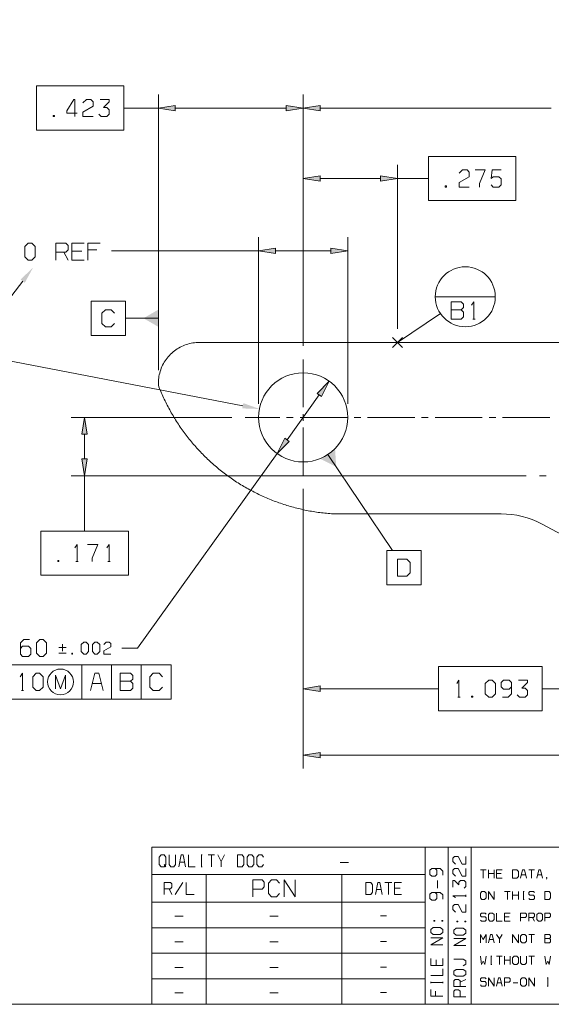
# Model space of a CAD drawing. Header units: inches. Extents: x 7.6 to 26, y -2.6 to 4.5.
# Tile 11 of 16: x 19.5 to 21, y -1.4 to 1.5. Entities that reach past the tile are written whole.
import ezdxf

# ---------------------------------------------------------------- set-up
doc = ezdxf.new("R2010")
doc.units = ezdxf.units.IN
doc.header["$MEASUREMENT"] = 0
doc.layers.get('0').update_dxf_attribs({"lineweight": 25})

msp = doc.modelspace()

# ---------------------------------------------------------------- hatches: boundary and pattern name
for color, points in [(7, [(19.9505, 1.2403), (19.9011, 1.2325), (19.9505, 1.2246), (19.9505, 1.2403), (19.9505, 1.2403), (19.9505, 1.2403)]), (7, [(20.2742, 1.2246), (20.3236, 1.2325), (20.2742, 1.2403), (20.2742, 1.2246), (20.2742, 1.2246), (20.2742, 1.2246)]), (7, [(20.373, 1.2403), (20.3236, 1.2325), (20.373, 1.2246), (20.373, 1.2403), (20.373, 1.2403), (20.373, 1.2403)]), (7, [(20.373, 1.035), (20.3236, 1.0271), (20.373, 1.0194), (20.373, 1.035), (20.373, 1.035), (20.373, 1.035)]), (7, [(20.5492, 1.0194), (20.5986, 1.0271), (20.5492, 1.035), (20.5492, 1.0194), (20.5492, 1.0194), (20.5492, 1.0194)]), (7, [(20.243, 0.8242), (20.1936, 0.8164), (20.243, 0.8086), (20.243, 0.8242), (20.243, 0.8242), (20.243, 0.8242)]), (7, [(20.4042, 0.8086), (20.4536, 0.8164), (20.4042, 0.8242), (20.4042, 0.8086), (20.4042, 0.8086), (20.4042, 0.8086)]), (7, [(19.5116, 0.7229), (19.5355, 0.7669), (19.4992, 0.7325), (19.5116, 0.7229), (19.5116, 0.7229), (19.5116, 0.7229)]), (7, [(19.9011, 0.6444), (19.8578, 0.6194), (19.9011, 0.5944), (19.9011, 0.6444), (19.9011, 0.6444), (19.9011, 0.6444)]), (7, [(20.377, 0.3912), (20.3994, 0.4358), (20.3643, 0.4003), (20.377, 0.3912), (20.377, 0.3912), (20.377, 0.3912)]), (7, [(20.146, 0.3565), (20.196, 0.3548), (20.149, 0.3719), (20.146, 0.3565), (20.146, 0.3565), (20.146, 0.3565)]), (1, [(19.6937, 0.2809), (19.6859, 0.3303), (19.6781, 0.2809), (19.6937, 0.2809), (19.6937, 0.2809), (19.6937, 0.2809)]), (7, [(20.2702, 0.2694), (20.2477, 0.2247), (20.2829, 0.2602), (20.2702, 0.2694), (20.2702, 0.2694), (20.2702, 0.2694)]), (7, [(20.3753, 0.2084), (20.4201, 0.1864), (20.4168, 0.2362), (20.3753, 0.2084), (20.3753, 0.2084), (20.3753, 0.2084)]), (1, [(19.6781, 0.209), (19.6859, 0.1596), (19.6937, 0.209), (19.6781, 0.209), (19.6781, 0.209), (19.6781, 0.209)]), (1, [(20.373, -0.4531), (20.3236, -0.461), (20.373, -0.4688), (20.373, -0.4531), (20.373, -0.4531), (20.373, -0.4531)]), (7, [(20.373, -0.647), (20.3236, -0.6549), (20.373, -0.6627), (20.373, -0.647), (20.373, -0.647), (20.373, -0.647)])]:
    msp.add_hatch(color=color).paths.add_polyline_path(points)

# ---------------------------------------------------------------- linework, layer by layer
at = {"color": 7, "lineweight": 9}
for points in [[(25.9528, 3.8417), (17.7292, 3.8417), (17.7292, -1.3815), (25.9528, -1.3815)], [(19.5452, 1.2969), (19.5452, 1.1681), (19.8006, 1.1681), (19.8006, 1.2969)], [(19.9505, 1.2403), (19.9011, 1.2325), (19.9505, 1.2246)], [(20.2742, 1.2246), (20.3236, 1.2325), (20.2742, 1.2403)], [(20.373, 1.2403), (20.3236, 1.2325), (20.373, 1.2246)], [(19.5946, 1.2108), (19.5946, 1.2075), (19.5979, 1.2075), (19.5979, 1.2108)], [(20.6889, 1.0915), (20.6889, 0.9628), (20.9443, 0.9628), (20.9443, 1.0915)], [(20.373, 1.035), (20.3236, 1.0271), (20.373, 1.0194)], [(20.5492, 1.0194), (20.5986, 1.0271), (20.5492, 1.035)], [(20.7383, 1.0055), (20.7383, 1.0021), (20.7416, 1.0021), (20.7416, 1.0055)], [(19.5117, 0.7985), (19.5217, 0.7885), (19.5317, 0.7885), (19.5417, 0.7985), (19.5417, 0.8285), (19.5317, 0.8385), (19.5217, 0.8385), (19.5117, 0.8285)], [(20.243, 0.8242), (20.1936, 0.8164), (20.243, 0.8086)], [(20.4042, 0.8086), (20.4536, 0.8164), (20.4042, 0.8242)], [(19.7049, 0.5694), (19.8049, 0.5694), (19.8049, 0.6694), (19.7049, 0.6694)], [(20.377, 0.3912), (20.3994, 0.4358), (20.3643, 0.4003)], [(20.2702, 0.2694), (20.2477, 0.2247), (20.2829, 0.2602)], [(20.5676, -0.1579), (20.6676, -0.1579), (20.6676, -0.0579), (20.5676, -0.0579)], [(20.5992, -0.1329), (20.6259, -0.1329), (20.6359, -0.1229), (20.6359, -0.0929), (20.6259, -0.0829), (20.5992, -0.0829)], [(19.5453, -0.3574), (19.5553, -0.3674), (19.5653, -0.3674), (19.5753, -0.3574), (19.5753, -0.3274), (19.5653, -0.3174), (19.5553, -0.3174), (19.5453, -0.3274)], [(19.6763, -0.3529), (19.6833, -0.3599), (19.6903, -0.3599), (19.6973, -0.3529), (19.6973, -0.3319), (19.6903, -0.3249), (19.6833, -0.3249), (19.6763, -0.3319)], [(19.7089, -0.3529), (19.716, -0.3599), (19.723, -0.3599), (19.73, -0.3529), (19.73, -0.3319), (19.723, -0.3249), (19.716, -0.3249), (19.7089, -0.3319)], [(19.6483, -0.3575), (19.6483, -0.3599), (19.6506, -0.3599), (19.6506, -0.3575)], [(19.9382, -0.4912), (19.9382, -0.3912), (19.1815, -0.3912), (19.1815, -0.4912)], [(19.5349, -0.4562), (19.5449, -0.4662), (19.5549, -0.4662), (19.5649, -0.4562), (19.5649, -0.4262), (19.5549, -0.4162), (19.5449, -0.4162), (19.5349, -0.4262)], [(20.373, -0.647), (20.3236, -0.6549), (20.373, -0.6627)], [(19.923, -0.9738), (19.923, -0.9528), (19.9178, -0.9458), (19.9092, -0.9458), (19.904, -0.9528), (19.904, -0.9738), (19.9092, -0.9808), (19.9178, -0.9808)], [(20.1319, -0.9808), (20.1457, -0.9808), (20.1509, -0.9738), (20.1509, -0.9528), (20.1457, -0.9458), (20.1319, -0.9458)], [(20.1604, -0.9738), (20.1655, -0.9808), (20.1742, -0.9808), (20.1794, -0.9738), (20.1794, -0.9528), (20.1742, -0.9458), (20.1655, -0.9458), (20.1604, -0.9528)], [(20.9346, -1.0132), (20.9468, -1.0132), (20.9514, -1.0084), (20.9514, -0.994), (20.9468, -0.9892), (20.9346, -0.9892)], [(20.5062, -1.061), (20.5208, -1.061), (20.5262, -1.054), (20.5262, -1.033), (20.5208, -1.026), (20.5062, -1.026)], [(20.8405, -1.0714), (20.8451, -1.0762), (20.8527, -1.0762), (20.8573, -1.0714), (20.8573, -1.057), (20.8527, -1.0522), (20.8451, -1.0522), (20.8405, -1.057)], [(21.0287, -1.0762), (21.0409, -1.0762), (21.0455, -1.0714), (21.0455, -1.057), (21.0409, -1.0522), (21.0287, -1.0522)], [(20.864, -1.1344), (20.8686, -1.1392), (20.8762, -1.1392), (20.8808, -1.1344), (20.8808, -1.12), (20.8762, -1.1152), (20.8686, -1.1152), (20.864, -1.12)], [(21.0051, -1.1344), (21.0097, -1.1392), (21.0174, -1.1392), (21.0219, -1.1344), (21.0219, -1.12), (21.0174, -1.1152), (21.0097, -1.1152), (21.0051, -1.12)], [(20.7074, -1.137), (20.7051, -1.137), (20.7051, -1.1388), (20.7074, -1.1388)], [(20.7284, -1.1388), (20.7307, -1.1388), (20.7307, -1.137), (20.7284, -1.137)], [(20.7744, -1.1387), (20.7721, -1.1387), (20.7721, -1.1405), (20.7744, -1.1405)], [(20.7954, -1.1405), (20.7977, -1.1405), (20.7977, -1.1387), (20.7954, -1.1387)], [(20.7237, -1.1779), (20.7307, -1.1724), (20.7307, -1.1633), (20.7237, -1.1579), (20.7027, -1.1579), (20.6957, -1.1633), (20.6957, -1.1724), (20.7027, -1.1779)], [(20.7908, -1.1796), (20.7977, -1.1741), (20.7977, -1.165), (20.7908, -1.1596), (20.7697, -1.1596), (20.7627, -1.165), (20.7627, -1.1741), (20.7697, -1.1796)], [(20.9581, -1.1974), (20.9627, -1.2022), (20.9703, -1.2022), (20.9749, -1.1974), (20.9749, -1.183), (20.9703, -1.1782), (20.9627, -1.1782), (20.9581, -1.183)], [(20.9346, -1.2604), (20.9392, -1.2652), (20.9468, -1.2652), (20.9514, -1.2604), (20.9514, -1.246), (20.9468, -1.2412), (20.9392, -1.2412), (20.9346, -1.246)], [(20.7908, -1.2995), (20.7977, -1.2941), (20.7977, -1.285), (20.7908, -1.2795), (20.7697, -1.2795), (20.7627, -1.285), (20.7627, -1.2941), (20.7697, -1.2995)], [(20.9581, -1.3234), (20.9627, -1.3282), (20.9703, -1.3282), (20.9749, -1.3234), (20.9749, -1.309), (20.9703, -1.3042), (20.9627, -1.3042), (20.9581, -1.309)]]:
    msp.add_lwpolyline(points, close=True, dxfattribs=at)
for points in [[(19.9011, 0.4683), (19.9011, 1.2719)], [(20.3236, 1.2129), (20.3236, 1.2719), (20.3236, 0.5386), (20.3236, 1.0665)], [(19.6579, 1.2075), (19.6579, 1.2575), (19.6546, 1.2575), (19.6346, 1.2242), (19.6346, 1.2175), (19.6646, 1.2175)], [(19.6812, 1.2475), (19.6912, 1.2575), (19.7046, 1.2575), (19.7112, 1.2508), (19.7112, 1.2375), (19.6812, 1.2208), (19.6812, 1.2075), (19.7112, 1.2075)], [(19.7279, 1.2142), (19.7346, 1.2075), (19.7512, 1.2075), (19.7579, 1.2142), (19.7579, 1.2275), (19.7512, 1.2342), (19.7412, 1.2342), (19.7579, 1.2508), (19.7579, 1.2575), (19.7312, 1.2575)], [(19.8007, 1.2325), (19.9011, 1.2325)], [(19.9505, 1.2325), (20.2742, 1.2325)], [(20.373, 1.2325), (21.0475, 1.2325)], [(20.5986, 0.5883), (20.5986, 1.0665)], [(20.7783, 1.0421), (20.7883, 1.0521), (20.8016, 1.0521), (20.8083, 1.0455), (20.8083, 1.0321), (20.7783, 1.0155), (20.7783, 1.0021), (20.8083, 1.0021)], [(20.8249, 1.0521), (20.8549, 1.0521), (20.8383, 1.0121), (20.8383, 1.0021)], [(20.8716, 1.0088), (20.8783, 1.0021), (20.8949, 1.0021), (20.9016, 1.0088), (20.9016, 1.0255), (20.8949, 1.0321), (20.8783, 1.0321), (20.8716, 1.0271), (20.8749, 1.0521), (20.9016, 1.0521)], [(20.373, 1.0271), (20.5492, 1.0271)], [(20.5986, 1.0271), (20.6888, 1.0271)], [(19.6017, 0.7885), (19.6017, 0.8385), (19.6317, 0.8385), (19.6384, 0.8319), (19.6384, 0.8185), (19.6317, 0.8119), (19.6017, 0.8119)], [(19.6851, 0.8385), (19.6484, 0.8385), (19.6484, 0.7885), (19.6851, 0.7885)], [(19.7317, 0.8385), (19.6951, 0.8385), (19.6951, 0.7885)], [(20.1936, 0.3696), (20.1936, 0.8557)], [(20.4536, 0.3696), (20.4536, 0.8557)], [(19.6251, 0.8119), (19.6384, 0.7885)], [(19.6484, 0.8152), (19.6784, 0.8152)], [(19.6951, 0.8185), (19.7217, 0.8185)], [(19.7647, 0.8164), (20.1936, 0.8164)], [(20.243, 0.8164), (20.4042, 0.8164)], [(20.1474, 0.3642), (19.3447, 0.5188), (19.5054, 0.7277)], [(20.7091, 0.6821), (20.8841, 0.6821)], [(20.7549, 0.6438), (20.7849, 0.6438), (20.7916, 0.6505), (20.7916, 0.6605), (20.7849, 0.6671), (20.7549, 0.6671), (20.7549, 0.6171), (20.7849, 0.6171), (20.7916, 0.6238), (20.7916, 0.6371), (20.7849, 0.6438)], [(20.8149, 0.6571), (20.8216, 0.6671), (20.8216, 0.6171)], [(19.7733, 0.6344), (19.7633, 0.6444), (19.7466, 0.6444), (19.7366, 0.6344), (19.7366, 0.6044), (19.7466, 0.5944), (19.7633, 0.5944), (19.7733, 0.6044)], [(20.5986, 0.5489), (20.724, 0.6332)], [(19.9011, 0.6194), (19.8049, 0.6194)], [(20.8183, 0.6171), (20.8249, 0.6171)], [(20.5838, 0.5342), (20.6133, 0.5637)], [(20.5838, 0.5637), (20.6133, 0.5342)], [(20.3236, 0.3598), (20.3236, 0.4992)], [(20.2765, 0.2648), (20.3706, 0.3957)], [(20.2555, 0.3303), (20.1546, 0.3303)], [(20.2949, 0.3303), (20.2753, 0.3303)], [(20.4524, 0.3303), (20.3146, 0.3303)], [(20.3236, 0.3401), (20.3236, 0.3204)], [(20.4918, 0.3303), (20.4721, 0.3303)], [(20.6493, 0.3303), (20.5114, 0.3303)], [(20.6887, 0.3303), (20.669, 0.3303)], [(20.8461, 0.3303), (20.7083, 0.3303)], [(20.8855, 0.3303), (20.8658, 0.3303)], [(21.043, 0.3303), (20.9052, 0.3303)], [(20.3236, 0.3007), (20.3236, 0.1612)], [(20.2477, 0.2247), (19.8402, -0.3424), (19.795, -0.3424)], [(20.396, 0.2223), (20.584, -0.0579)], [(21.0323, 0.1596), (21.0132, 0.1596)], [(20.3236, 0.1219), (20.3236, -0.6942)], [(19.4987, -0.344), (19.5053, -0.3374), (19.522, -0.3374), (19.5287, -0.344), (19.5287, -0.3607), (19.522, -0.3674), (19.5053, -0.3674), (19.4987, -0.3607), (19.4987, -0.3274), (19.5087, -0.3174), (19.5253, -0.3174)], [(19.611, -0.3412), (19.632, -0.3412)], [(19.6214, -0.3517), (19.6214, -0.3307)], [(19.7417, -0.3319), (19.7487, -0.3249), (19.758, -0.3249), (19.7626, -0.3295), (19.7626, -0.3389), (19.7417, -0.3506), (19.7417, -0.3599), (19.7626, -0.3599)], [(19.611, -0.3575), (19.632, -0.3575)], [(19.6782, -0.3912), (19.6782, -0.4912)], [(19.7649, -0.3912), (19.7649, -0.4912)], [(19.8515, -0.3912), (19.8515, -0.4912)], [(19.4982, -0.4262), (19.5049, -0.4162), (19.5049, -0.4662)], [(19.6007, -0.4612), (19.6007, -0.4212), (19.6157, -0.4612), (19.6307, -0.4212), (19.6307, -0.4612)], [(19.7399, -0.4662), (19.7274, -0.4162), (19.7157, -0.4162), (19.7032, -0.4662)], [(19.7899, -0.4395), (19.8199, -0.4395), (19.8265, -0.4329), (19.8265, -0.4229), (19.8199, -0.4162), (19.7899, -0.4162), (19.7899, -0.4662), (19.8199, -0.4662), (19.8265, -0.4595), (19.8265, -0.4462), (19.8199, -0.4395)], [(19.9132, -0.4262), (19.9032, -0.4162), (19.8865, -0.4162), (19.8765, -0.4262), (19.8765, -0.4562), (19.8865, -0.4662), (19.9032, -0.4662), (19.9132, -0.4562)], [(19.7082, -0.4462), (19.7349, -0.4462)], [(19.5015, -0.4662), (19.5082, -0.4662)], [(20.373, -0.6549), (21.3768, -0.6549)], [(19.8823, -1.3815), (19.8823, -0.9231), (25.9528, -0.9231)], [(19.9324, -0.9458), (19.9324, -0.9738), (19.9376, -0.9808), (19.9462, -0.9808), (19.9515, -0.9738), (19.9515, -0.9458)], [(19.9799, -0.9808), (19.9735, -0.9458), (19.9674, -0.9458), (19.961, -0.9808)], [(19.9894, -0.9458), (19.9894, -0.9808), (20.0085, -0.9808)], [(20.0257, -0.9458), (20.0292, -0.9458)], [(20.0274, -0.9808), (20.0274, -0.9458)], [(20.0465, -0.9458), (20.0654, -0.9458)], [(20.0559, -0.9808), (20.0559, -0.9458)], [(20.0749, -0.9458), (20.0844, -0.9645)], [(20.0844, -0.9808), (20.0844, -0.9645), (20.0939, -0.9458)], [(20.2079, -0.9528), (20.2027, -0.9458), (20.1941, -0.9458), (20.1889, -0.9528), (20.1889, -0.9738), (20.1941, -0.9808), (20.2027, -0.9808), (20.2079, -0.9738)], [(20.6796, -1.3815), (20.6796, -0.9231)], [(20.7467, -1.3815), (20.7467, -0.9231)], [(20.8137, -1.3815), (20.8137, -0.9231)], [(19.9178, -0.9738), (19.923, -0.9808)], [(19.9635, -0.9668), (19.9774, -0.9668)], [(20.4317, -0.9683), (20.4557, -0.9683)], [(20.7679, -0.9727), (20.7604, -0.9652), (20.7604, -0.9552), (20.7654, -0.9502), (20.7754, -0.9502), (20.7879, -0.9727), (20.7979, -0.9727), (20.7979, -0.9502)], [(19.8823, -1.0033), (20.6796, -1.0033)], [(20.0257, -0.9808), (20.0292, -0.9808)], [(20.0407, -1.3815), (20.0407, -1.0033)], [(20.4367, -1.3815), (20.4367, -1.0033)], [(20.7309, -1.0052), (20.7309, -0.9927), (20.7234, -0.9852), (20.6985, -0.9852), (20.6935, -0.9902), (20.6935, -1.0027), (20.6985, -1.0077), (20.7084, -1.0077), (20.7134, -1.0027), (20.7134, -0.9902), (20.7084, -0.9852)], [(20.7679, -1.0077), (20.7604, -1.0002), (20.7604, -0.9902), (20.7654, -0.9852), (20.7754, -0.9852), (20.7879, -1.0077), (20.7979, -1.0077), (20.7979, -0.9852)], [(20.8405, -0.9892), (20.8573, -0.9892)], [(20.8489, -1.0132), (20.8489, -0.9892)], [(20.864, -1.0132), (20.864, -0.9892)], [(20.864, -1.0004), (20.8808, -1.0004)], [(20.8808, -0.9892), (20.8808, -1.0132)], [(20.9044, -0.9892), (20.8876, -0.9892), (20.8876, -1.0132), (20.9044, -1.0132)], [(20.8876, -1.0004), (20.9013, -1.0004)], [(20.9749, -1.0132), (20.9692, -0.9892), (20.9638, -0.9892), (20.9581, -1.0132)], [(20.9604, -1.0036), (20.9726, -1.0036)], [(20.9817, -0.9892), (20.9985, -0.9892)], [(20.9901, -1.0132), (20.9901, -0.9892)], [(21.0219, -1.0132), (21.0162, -0.9892), (21.0109, -0.9892), (21.0051, -1.0132)], [(21.0074, -1.0036), (21.0196, -1.0036)], [(19.9178, -1.061), (19.9178, -1.026), (19.9367, -1.026), (19.9408, -1.0306), (19.9408, -1.0399), (19.9367, -1.0447), (19.9178, -1.0447)], [(19.95, -1.061), (19.973, -1.026)], [(19.9822, -1.026), (19.9822, -1.061), (20.0052, -1.061)], [(20.177, -1.0452), (20.2036, -1.0452), (20.2095, -1.0385), (20.2095, -1.0252), (20.2036, -1.0185), (20.177, -1.0185), (20.177, -1.0685)], [(20.255, -1.0285), (20.2461, -1.0185), (20.2314, -1.0185), (20.2225, -1.0285), (20.2225, -1.0585), (20.2314, -1.0685), (20.2461, -1.0685), (20.255, -1.0585)], [(20.268, -1.0685), (20.268, -1.0185), (20.3005, -1.0685), (20.3005, -1.0185)], [(20.5542, -1.061), (20.5474, -1.026), (20.541, -1.026), (20.5342, -1.061)], [(20.5622, -1.026), (20.5822, -1.026)], [(20.5722, -1.061), (20.5722, -1.026)], [(20.6102, -1.026), (20.5902, -1.026), (20.5902, -1.061), (20.6102, -1.061)], [(20.7159, -1.0426), (20.7159, -1.0201)], [(20.7929, -1.0426), (20.7979, -1.0376), (20.7979, -1.0251), (20.7929, -1.0201), (20.7829, -1.0201), (20.7779, -1.0251), (20.7779, -1.0326), (20.7654, -1.0201), (20.7604, -1.0201), (20.7604, -1.0401)], [(21.0333, -1.0164), (21.0348, -1.0148), (21.0348, -1.0116), (21.0333, -1.0116), (21.0333, -1.0132), (21.0348, -1.0132)], [(19.9324, -1.0447), (19.9408, -1.061)], [(20.5369, -1.047), (20.5515, -1.047)], [(20.5902, -1.0423), (20.6066, -1.0423)], [(20.7309, -1.0751), (20.7309, -1.0626), (20.7234, -1.0551), (20.6985, -1.0551), (20.6935, -1.0601), (20.6935, -1.0726), (20.6985, -1.0776), (20.7084, -1.0776), (20.7134, -1.0726), (20.7134, -1.0601), (20.7084, -1.0551)], [(20.864, -1.0762), (20.864, -1.0522), (20.8808, -1.0762), (20.8808, -1.0522)], [(20.9111, -1.0522), (20.9278, -1.0522)], [(20.9194, -1.0762), (20.9194, -1.0522)], [(20.9346, -1.0762), (20.9346, -1.0522)], [(20.9514, -1.0522), (20.9514, -1.0762)], [(20.965, -1.0522), (20.968, -1.0522)], [(20.9665, -1.0762), (20.9665, -1.0522)], [(20.9817, -1.073), (20.9847, -1.0762), (20.9954, -1.0762), (20.9985, -1.073), (20.9985, -1.0666), (20.9954, -1.0634), (20.9847, -1.0634), (20.9817, -1.0602), (20.9817, -1.0554), (20.9847, -1.0522), (20.9954, -1.0522), (20.9985, -1.0554)], [(19.8823, -1.0836), (20.6796, -1.0836)], [(20.7679, -1.0701), (20.7604, -1.0651), (20.7979, -1.0651)], [(20.7679, -1.1126), (20.7604, -1.1051), (20.7604, -1.0951), (20.7654, -1.0901), (20.7754, -1.0901), (20.7879, -1.1126), (20.7979, -1.1126), (20.7979, -1.0901)], [(20.7979, -1.0676), (20.7979, -1.0626)], [(20.9346, -1.0634), (20.9514, -1.0634)], [(20.965, -1.0762), (20.968, -1.0762)], [(20.8405, -1.136), (20.8435, -1.1392), (20.8542, -1.1392), (20.8573, -1.136), (20.8573, -1.1296), (20.8542, -1.1264), (20.8435, -1.1264), (20.8405, -1.1232), (20.8405, -1.1184), (20.8435, -1.1152), (20.8542, -1.1152), (20.8573, -1.1184)], [(20.8876, -1.1152), (20.8876, -1.1392), (20.9044, -1.1392)], [(20.9278, -1.1152), (20.9111, -1.1152), (20.9111, -1.1392), (20.9278, -1.1392)], [(20.9581, -1.128), (20.9719, -1.128), (20.9749, -1.1248), (20.9749, -1.1184), (20.9719, -1.1152), (20.9581, -1.1152), (20.9581, -1.1392)], [(20.9817, -1.1392), (20.9817, -1.1152), (20.9954, -1.1152), (20.9985, -1.1184), (20.9985, -1.1248), (20.9954, -1.128), (20.9817, -1.128)], [(21.0287, -1.128), (21.0424, -1.128), (21.0455, -1.1248), (21.0455, -1.1184), (21.0424, -1.1152), (21.0287, -1.1152), (21.0287, -1.1392)], [(19.9496, -1.1249), (19.9737, -1.1249)], [(20.2267, -1.1249), (20.2507, -1.1249)], [(20.5492, -1.1238), (20.5671, -1.1238)], [(20.9111, -1.1264), (20.9248, -1.1264)], [(20.9924, -1.128), (20.9985, -1.1392)], [(19.8823, -1.1581), (20.6796, -1.1581)], [(19.9496, -1.1994), (19.9737, -1.1994)], [(20.2267, -1.1994), (20.2507, -1.1994)], [(20.5492, -1.1983), (20.5671, -1.1983)], [(20.7307, -1.2079), (20.6957, -1.2079), (20.7307, -1.1879), (20.6957, -1.1879)], [(20.7977, -1.2096), (20.7627, -1.2096), (20.7977, -1.1896), (20.7627, -1.1896)], [(20.8405, -1.2022), (20.8405, -1.1782), (20.8489, -1.1926), (20.8573, -1.1782), (20.8573, -1.2022)], [(20.8808, -1.2022), (20.8751, -1.1782), (20.8698, -1.1782), (20.864, -1.2022)], [(20.8663, -1.1926), (20.8785, -1.1926)], [(20.8876, -1.1782), (20.896, -1.191)], [(20.896, -1.2022), (20.896, -1.191), (20.9044, -1.1782)], [(20.9346, -1.2022), (20.9346, -1.1782), (20.9514, -1.2022), (20.9514, -1.1782)], [(20.9817, -1.1782), (20.9985, -1.1782)], [(20.9901, -1.2022), (20.9901, -1.1782)], [(21.0287, -1.1894), (21.0424, -1.1894), (21.0455, -1.1862), (21.0455, -1.1814), (21.0424, -1.1782), (21.0287, -1.1782), (21.0287, -1.2022), (21.0424, -1.2022), (21.0455, -1.199), (21.0455, -1.1926), (21.0424, -1.1894)], [(19.8823, -1.2325), (20.6796, -1.2325)], [(20.6957, -1.2479), (20.6957, -1.2679), (20.7307, -1.2679), (20.7307, -1.2479)], [(20.712, -1.2679), (20.712, -1.2515)], [(20.7908, -1.2695), (20.7977, -1.2641), (20.7977, -1.255), (20.7908, -1.2496), (20.7627, -1.2496)], [(20.8405, -1.2412), (20.8443, -1.2652), (20.8489, -1.2556), (20.8535, -1.2652), (20.8573, -1.2412)], [(20.8709, -1.2412), (20.874, -1.2412)], [(20.8724, -1.2652), (20.8724, -1.2412)], [(20.8876, -1.2412), (20.9044, -1.2412)], [(20.896, -1.2652), (20.896, -1.2412)], [(20.9111, -1.2652), (20.9111, -1.2412)], [(20.9111, -1.2524), (20.9278, -1.2524)], [(20.9278, -1.2412), (20.9278, -1.2652)], [(20.9581, -1.2412), (20.9581, -1.2604), (20.9627, -1.2652), (20.9703, -1.2652), (20.9749, -1.2604), (20.9749, -1.2412)], [(20.9817, -1.2412), (20.9985, -1.2412)], [(20.9901, -1.2652), (20.9901, -1.2412)], [(21.0287, -1.2412), (21.0325, -1.2652), (21.0371, -1.2556), (21.0417, -1.2652), (21.0455, -1.2412)], [(19.9496, -1.2738), (19.9737, -1.2738)], [(20.2267, -1.2738), (20.2507, -1.2738)], [(20.5492, -1.2729), (20.5671, -1.2729)], [(20.6957, -1.2979), (20.7307, -1.2979), (20.7307, -1.2779)], [(20.8709, -1.2652), (20.874, -1.2652)], [(19.8823, -1.307), (20.6796, -1.307)], [(20.6957, -1.3197), (20.6957, -1.316)], [(20.7307, -1.3179), (20.6957, -1.3179)], [(20.7307, -1.3197), (20.7307, -1.316)], [(20.7977, -1.3295), (20.7627, -1.3295), (20.7627, -1.3132), (20.7674, -1.3095), (20.7767, -1.3095), (20.7814, -1.3132), (20.7814, -1.3295)], [(20.7814, -1.3168), (20.7977, -1.3095)], [(20.8405, -1.325), (20.8435, -1.3282), (20.8542, -1.3282), (20.8573, -1.325), (20.8573, -1.3186), (20.8542, -1.3154), (20.8435, -1.3154), (20.8405, -1.3122), (20.8405, -1.3074), (20.8435, -1.3042), (20.8542, -1.3042), (20.8573, -1.3074)], [(20.864, -1.3282), (20.864, -1.3042), (20.8808, -1.3282), (20.8808, -1.3042)], [(20.9044, -1.3282), (20.8986, -1.3042), (20.8933, -1.3042), (20.8876, -1.3282)], [(20.8899, -1.3186), (20.9021, -1.3186)], [(20.9111, -1.317), (20.9248, -1.317), (20.9278, -1.3138), (20.9278, -1.3074), (20.9248, -1.3042), (20.9111, -1.3042), (20.9111, -1.3282)], [(20.9361, -1.3186), (20.9499, -1.3186)], [(20.9817, -1.3282), (20.9817, -1.3042), (20.9985, -1.3282), (20.9985, -1.3042)], [(21.0355, -1.3042), (21.0386, -1.3042)], [(21.0371, -1.3282), (21.0371, -1.3042)], [(19.9496, -1.3483), (19.9737, -1.3483)], [(20.2267, -1.3483), (20.2507, -1.3483)], [(20.5492, -1.3474), (20.5671, -1.3474)], [(20.6957, -1.3379), (20.6957, -1.3579), (20.7307, -1.3579)], [(20.7097, -1.3579), (20.7097, -1.3433)], [(20.7814, -1.3595), (20.7814, -1.3432), (20.7767, -1.3395), (20.7674, -1.3395), (20.7627, -1.3432), (20.7627, -1.3595), (20.7977, -1.3595)], [(21.0355, -1.3282), (21.0386, -1.3282)]]:
    msp.add_lwpolyline(points, dxfattribs=at)
at = {"color": 7, "lineweight": 20}
msp.add_lwpolyline([(21.2706, -0.1141), (21.019, 0.0197, 0.122939), (20.9017, 0.0489), (20.4118, 0.0489), (20.4117, 0.0489), (20.4067, 0.0493), (20.4018, 0.0496), (20.3969, 0.0501), (20.392, 0.0505), (20.3871, 0.051), (20.3822, 0.0515), (20.3774, 0.0521), (20.3724, 0.0527), (20.3676, 0.0533), (20.3627, 0.054), (20.3578, 0.0548), (20.353, 0.0555), (20.3481, 0.0564), (20.3433, 0.0572), (20.3385, 0.0581), (20.3336, 0.0591), (20.3288, 0.0601), (20.3239, 0.061), (20.3192, 0.0621), (20.3144, 0.0632), (20.3096, 0.0644), (20.3048, 0.0655), (20.3001, 0.0668), (20.2953, 0.068), (20.2905, 0.0694), (20.2858, 0.0707), (20.2811, 0.0721), (20.2764, 0.0735), (20.2717, 0.0749), (20.267, 0.0764), (20.2623, 0.078), (20.2576, 0.0796), (20.253, 0.0812), (20.2484, 0.0828), (20.2437, 0.0845), (20.2392, 0.0862), (20.2346, 0.088), (20.23, 0.0898), (20.2254, 0.0917), (20.2209, 0.0936), (20.2163, 0.0955), (20.2118, 0.0975), (20.2074, 0.0995), (20.2028, 0.1015), (20.1984, 0.1036), (20.1939, 0.1057), (20.1895, 0.1078), (20.1851, 0.1101), (20.1808, 0.1123), (20.1764, 0.1146), (20.172, 0.1169), (20.1677, 0.1192), (20.1634, 0.1215), (20.1591, 0.1239), (20.1548, 0.1264), (20.1505, 0.1289), (20.1463, 0.1314), (20.1421, 0.1339), (20.1379, 0.1365), (20.1337, 0.1392), (20.1296, 0.1418), (20.1255, 0.1445), (20.1214, 0.1472), (20.1174, 0.15), (20.1133, 0.1528), (20.1092, 0.1556), (20.1053, 0.1585), (20.1012, 0.1614), (20.0974, 0.1643), (20.0934, 0.1673), (20.0895, 0.1703), (20.0856, 0.1733), (20.0817, 0.1764), (20.0779, 0.1794), (20.0742, 0.1826), (20.0703, 0.1857), (20.0666, 0.1889), (20.0629, 0.1921), (20.0592, 0.1954), (20.0555, 0.1987), (20.0519, 0.202), (20.0483, 0.2053), (20.0447, 0.2087), (20.0412, 0.2121), (20.0376, 0.2155), (20.0341, 0.219), (20.0307, 0.2225), (20.0272, 0.226), (20.0238, 0.2296), (20.0204, 0.2332), (20.0171, 0.2368), (20.0137, 0.2404), (20.0105, 0.2441), (20.0072, 0.2478), (20.004, 0.2515), (20.0008, 0.2553), (19.9976, 0.259), (19.9945, 0.2628), (19.9915, 0.2667), (19.9884, 0.2705), (19.9853, 0.2744), (19.9824, 0.2782), (19.9794, 0.2822), (19.9765, 0.2862), (19.9735, 0.2901), (19.9707, 0.2941), (19.9678, 0.2981), (19.9651, 0.3022), (19.9623, 0.3062), (19.9595, 0.3103), (19.9569, 0.3144), (19.9542, 0.3186), (19.9516, 0.3228), (19.9489, 0.3269), (19.9464, 0.3312), (19.9439, 0.3354), (19.9414, 0.3396), (19.9389, 0.3439), (19.9365, 0.3482), (19.9342, 0.3525), (19.9318, 0.3569), (19.9295, 0.3612), (19.9273, 0.3655), (19.925, 0.3699), (19.9228, 0.3744), (19.9207, 0.3787), (19.9185, 0.3832), (19.9165, 0.3877), (19.9144, 0.3921), (19.9124, 0.3967), (19.9105, 0.4012), (19.9085, 0.4057), (19.9067, 0.4102), (19.9048, 0.4148), (19.903, 0.4194), (19.9012, 0.4239), (19.9012, 0.424), (19.9011, 0.4289), (19.9011, 0.4305), (19.9012, 0.4354), (19.9016, 0.4403), (19.9022, 0.4452), (19.903, 0.4501), (19.9039, 0.4548), (19.9051, 0.4596), (19.9065, 0.4644), (19.908, 0.469), (19.9097, 0.4737), (19.9117, 0.4782), (19.9137, 0.4826), (19.916, 0.487), (19.9185, 0.4912), (19.9212, 0.4954), (19.924, 0.4994), (19.9269, 0.5033), (19.9301, 0.5071), (19.9333, 0.5108), (19.9368, 0.5144), (19.9403, 0.5177), (19.944, 0.521), (19.9479, 0.524), (19.9519, 0.5269), (19.9559, 0.5297), (19.9601, 0.5323), (19.9644, 0.5347), (19.9687, 0.5369), (19.9733, 0.539), (19.9778, 0.5409), (19.9824, 0.5426), (19.9871, 0.544), (19.9919, 0.5453), (19.9967, 0.5464), (20.0015, 0.5473), (20.0064, 0.548), (20.0112, 0.5485), (20.0162, 0.5489), (20.0211, 0.5489), (21.1511, 0.5489, 0.625934)], format="xyb", dxfattribs=at)
at = {"color": 1, "lineweight": 9}
for points in [[(20.1152, 0.3303), (19.6466, 0.3303)], [(19.6859, 0.209), (19.6859, 0.2809)], [(20.9738, 0.1596), (19.6466, 0.1596)], [(19.6859, -0.0011), (19.6859, 0.1596)], [(20.3236, 0.1219), (20.3236, -0.5004)], [(19.6576, -0.0505), (19.6642, -0.0405), (19.6642, -0.0905)], [(19.6942, -0.0405), (19.7242, -0.0405), (19.7076, -0.0805), (19.7076, -0.0905)], [(19.7509, -0.0505), (19.7576, -0.0405), (19.7576, -0.0905)], [(19.6609, -0.0905), (19.6676, -0.0905)], [(19.7542, -0.0905), (19.7609, -0.0905)], [(20.7715, -0.446), (20.7782, -0.436), (20.7782, -0.486)], [(20.9049, -0.486), (20.9215, -0.486), (20.9315, -0.476), (20.9315, -0.4427), (20.9249, -0.436), (20.9082, -0.436), (20.9015, -0.4427), (20.9015, -0.456), (20.9082, -0.4627), (20.9249, -0.4627), (20.9315, -0.456)], [(20.9482, -0.4793), (20.9549, -0.486), (20.9715, -0.486), (20.9782, -0.4793), (20.9782, -0.466), (20.9715, -0.4593), (20.9615, -0.4593), (20.9782, -0.4427), (20.9782, -0.436), (20.9515, -0.436)], [(20.373, -0.461), (20.7187, -0.461)], [(20.7749, -0.486), (20.7815, -0.486)], [(21.021, -0.461), (21.3668, -0.461)]]:
    msp.add_lwpolyline(points, dxfattribs=at)
for points in [[(19.6937, 0.2809), (19.6859, 0.3303), (19.6781, 0.2809)], [(19.6781, 0.209), (19.6859, 0.1596), (19.6937, 0.209)], [(19.5583, -0.0011), (19.5583, -0.1299), (19.8136, -0.1299), (19.8136, -0.0011)], [(19.6076, -0.0872), (19.6076, -0.0905), (19.6109, -0.0905), (19.6109, -0.0872)], [(20.7188, -0.3966), (20.7188, -0.5254), (21.0209, -0.5254), (21.0209, -0.3966)], [(20.373, -0.4531), (20.3236, -0.461), (20.373, -0.4688)], [(20.8549, -0.476), (20.8649, -0.486), (20.8749, -0.486), (20.8849, -0.476), (20.8849, -0.446), (20.8749, -0.436), (20.8649, -0.436), (20.8549, -0.446)], [(20.8149, -0.4827), (20.8149, -0.486), (20.8182, -0.486), (20.8182, -0.4827)]]:
    msp.add_lwpolyline(points, close=True, dxfattribs=at)
at = {"color": 7, "lineweight": 9}
for centre, radius in [((20.7966, 0.6821), 0.0875), ((19.6157, -0.4412), 0.0376)]:
    msp.add_circle(centre, radius, dxfattribs=at)
at = {"color": 7, "lineweight": 20}
msp.add_circle((20.3236, 0.3303), 0.13, dxfattribs=at)

doc.saveas('drawing.dxf')
